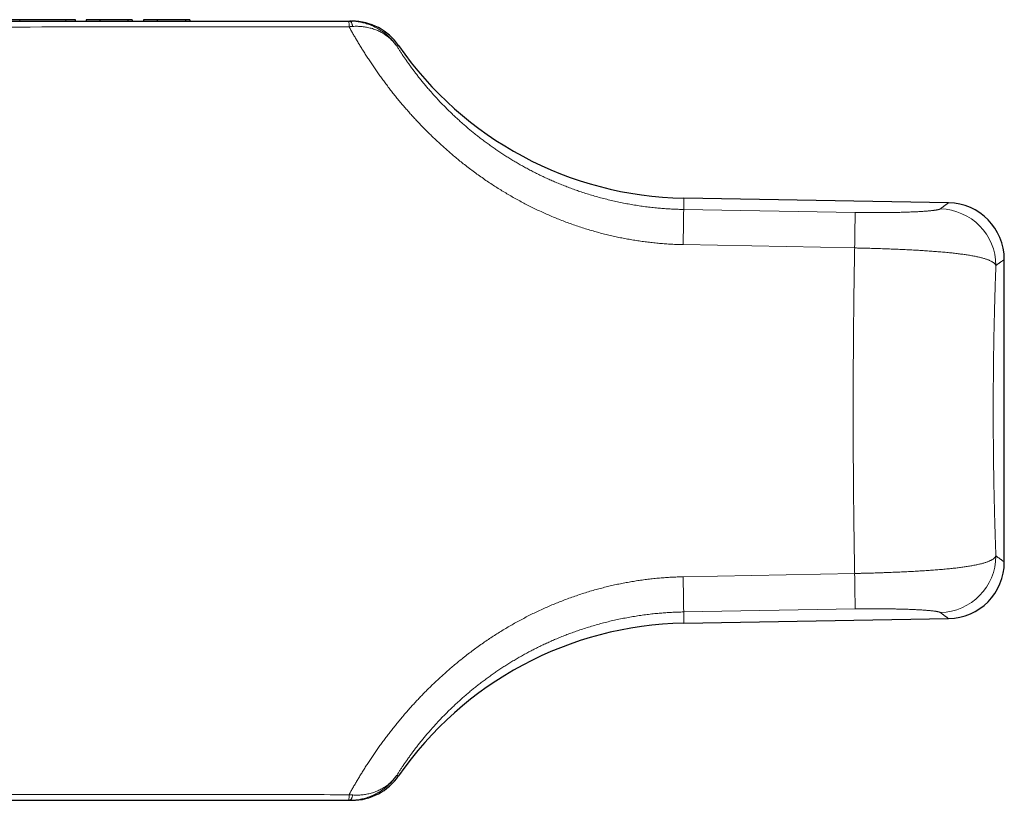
# Model space of a CAD drawing. Header units: millimetres. Extents: x 8 to 417, y 12 to 268.
# Tile 14 of 14: x 382 to 417, y 239 to 266. Entities that reach past the tile are written whole.
import ezdxf

# ---------------------------------------------------------------- set-up
doc = ezdxf.new("R2010")
doc.units = ezdxf.units.MM

msp = doc.modelspace()

# ---------------------------------------------------------------- linework, layer by layer
at = {"color": 252, "linetype": 'Continuous', "lineweight": 0}
for p, q in [((382.4, 266.189), (382.4, 266.139)), ((384.026, 266.189), (384.026, 266.139)), ((405.837, 259.491), (405.837, 259.891)), ((405.837, 259.491), (411.89, 259.386)), ((411.873, 258.134), (405.819, 258.251)), ((411.873, 246.645), (405.819, 246.527)), ((405.837, 245.287), (411.89, 245.392)), ((405.837, 245.287), (405.837, 244.887))]:
    msp.add_line(p, q, dxfattribs=at)
at = {"color": 7, "linetype": 'Continuous', "lineweight": 30}
for p, q in [((384.367, 266.139), (384.367, 266.189)), ((385.224, 266.189), (384.745, 266.189)), ((384.745, 266.189), (384.745, 266.139)), ((385.224, 266.189), (385.224, 266.139)), ((386.219, 266.189), (385.224, 266.189)), ((386.219, 266.189), (386.219, 266.139)), ((386.375, 266.189), (386.219, 266.189)), ((386.375, 266.189), (386.375, 266.139)), ((386.775, 266.189), (386.775, 266.139)), ((387.254, 266.189), (386.775, 266.189)), ((387.254, 266.189), (387.254, 266.139)), ((388.249, 266.189), (387.254, 266.189)), ((388.249, 266.189), (388.249, 266.139)), ((388.406, 266.189), (388.249, 266.189)), ((388.406, 266.189), (388.406, 266.139)), ((394.014, 266.139), (394.048, 266.139)), ((394.114, 266.138), (394.048, 266.139)), ((415.19, 259.728), (405.837, 259.891)), ((417.155, 247.05), (417.155, 257.728)), ((405.837, 244.887), (415.19, 245.051)), ((394.014, 238.639), (394.048, 238.639)), ((394.114, 238.641), (394.048, 238.639))]:
    msp.add_line(p, q, dxfattribs=at)
at = {"color": 252, "linetype": 'Continuous', "lineweight": 0, "flags": 128}
for points in [[(394.048, 266.139), (394.055, 266.139), (394.062, 266.137), (394.068, 266.133), (394.075, 266.129), (394.082, 266.123), (394.089, 266.116), (394.095, 266.107), (394.102, 266.097), (394.108, 266.086), (394.115, 266.074), (394.121, 266.06), (394.128, 266.045), (394.134, 266.029), (394.14, 266.011), (394.146, 265.993), (394.152, 265.973), (394.158, 265.952)], [(394.048, 238.639), (394.055, 238.64), (394.062, 238.642), (394.068, 238.645), (394.075, 238.65), (394.082, 238.656), (394.089, 238.663), (394.095, 238.672), (394.102, 238.682), (394.108, 238.693), (394.115, 238.705), (394.121, 238.719), (394.128, 238.734), (394.134, 238.75), (394.14, 238.767), (394.146, 238.786), (394.152, 238.806), (394.158, 238.827)]]:
    msp.add_lwpolyline(points, dxfattribs=at)
at = {"color": 252, "linetype": 'Continuous', "lineweight": 0}
for centre, radius, start, end in [((392.861, 265.964), 1.166, 358.8708, 8.6692), ((271.377, 260.763), 134.466, 358.92954, 359.45802), ((283.867, 260.543), 128.028, 358.92155, 359.48226), ((414.854, 257.508), 2.004, 0.1682, 88.7797), ((414.854, 247.27), 2.004, 271.2203, 359.8318), ((271.377, 244.015), 134.466, 0.54198, 1.07046), ((283.867, 244.235), 128.028, 0.51774, 1.07845), ((392.861, 238.815), 1.166, 351.3308, 1.1292)]:
    msp.add_arc(centre, radius, start, end, dxfattribs=at)
at = {"color": 7, "linetype": 'Continuous', "lineweight": 30}
for centre, radius, start, end in [((394.131, 264.139), 2, 34.6781, 90), ((406.055, 272.389), 12.5, 214.6781, 269), ((415.155, 257.728), 2, 359.999, 89.0014), ((415.155, 247.05), 2, 270.9987, 0.0014), ((406.055, 232.389), 12.5, 91, 145.3219), ((394.131, 240.639), 2, 270, 325.3219)]:
    msp.add_arc(centre, radius, start, end, dxfattribs=at)
for points, knots in [([(378.555, 266.139), (378.722, 266.139), (381.263, 266.139), (386.179, 266.139), (391.165, 266.139), (393.777, 266.139), (394.014, 266.139)], [0, 0, 0, 0, 0.032344, 0.493199, 0.954053, 1, 1, 1, 1]), ([(382.4, 266.189), (382.386, 266.189), (382.358, 266.189), (382.319, 266.189), (382.283, 266.189), (382.249, 266.189), (382.219, 266.189), (382.191, 266.189), (382.166, 266.189), (382.144, 266.189), (382.124, 266.189), (382.107, 266.189), (382.092, 266.189), (382.08, 266.189), (382.07, 266.189), (382.064, 266.189), (382.06, 266.189), (382.059, 266.189), (382.059, 266.189)], [0, 0, 0, 0, 0.055835, 0.111933, 0.168452, 0.22555, 0.283377, 0.341023, 0.399644, 0.459367, 0.52031, 0.583868, 0.648923, 0.715577, 0.783926, 0.85406, 0.926059, 1, 1, 1, 1]), ([(384.026, 266.189), (384.012, 266.189), (383.984, 266.189), (383.938, 266.189), (383.89, 266.189), (383.841, 266.189), (383.789, 266.189), (383.736, 266.189), (383.681, 266.189), (383.624, 266.189), (383.564, 266.189), (383.502, 266.189), (383.438, 266.189), (383.371, 266.189), (383.302, 266.189), (383.232, 266.189), (383.161, 266.189), (383.091, 266.189), (383.023, 266.189), (382.958, 266.189), (382.894, 266.189), (382.833, 266.189), (382.774, 266.189), (382.717, 266.189), (382.663, 266.189), (382.614, 266.189), (382.567, 266.189), (382.522, 266.189), (382.479, 266.189), (382.438, 266.189), (382.413, 266.189), (382.4, 266.189)], [0, 0, 0, 0, 0.0355944, 0.0705447, 0.1049885, 0.1390699, 0.1729373, 0.2061384, 0.2394233, 0.2729353, 0.3068144, 0.3419042, 0.3776556, 0.4141991, 0.451657, 0.4901425, 0.5291001, 0.5670442, 0.6040077, 0.6401007, 0.6754418, 0.7101575, 0.7443819, 0.778255, 0.8119216, 0.8427286, 0.8736011, 0.9046534, 0.9359982, 0.9677451, 1, 1, 1, 1]), ([(384.366, 266.189), (384.366, 266.189), (384.367, 266.189), (384.364, 266.189), (384.36, 266.189), (384.352, 266.189), (384.341, 266.189), (384.328, 266.189), (384.311, 266.189), (384.292, 266.189), (384.27, 266.189), (384.245, 266.189), (384.217, 266.189), (384.185, 266.189), (384.15, 266.189), (384.112, 266.189), (384.071, 266.189), (384.041, 266.189), (384.026, 266.189)], [0, 0, 0, 0, 0.033166, 0.1005605, 0.1736677, 0.2448018, 0.314049, 0.3815028, 0.447265, 0.5114451, 0.5741616, 0.6355413, 0.6985576, 0.7604219, 0.82131, 0.8814065, 0.9409036, 1, 1, 1, 1]), ([(394.048, 266.139), (394.057, 266.139), (394.074, 266.139), (394.095, 266.139), (394.111, 266.139), (394.122, 266.139), (394.129, 266.139), (394.13, 266.139), (394.131, 266.139)], [0, 0, 0, 0, 0.1666553, 0.3333112, 0.4999664, 0.6666441, 0.8333224, 1, 1, 1, 1]), ([(378.555, 238.639), (378.722, 238.639), (381.263, 238.639), (386.179, 238.639), (391.165, 238.639), (393.777, 238.639), (394.014, 238.639)], [0, 0, 0, 0, 0.032344, 0.493199, 0.954053, 1, 1, 1, 1]), ([(394.048, 238.639), (394.057, 238.639), (394.074, 238.639), (394.095, 238.639), (394.111, 238.639), (394.122, 238.639), (394.129, 238.639), (394.13, 238.639), (394.131, 238.639)], [0, 0, 0, 0, 0.1666553, 0.3333112, 0.4999664, 0.6666441, 0.8333224, 1, 1, 1, 1])]:
    msp.add_open_spline(points, degree=3, knots=knots, dxfattribs=at)
at = {"color": 252, "linetype": 'Continuous', "lineweight": 0}
for points, knots in [([(394.027, 265.941), (393.438, 265.94), (390.648, 265.938), (385.658, 265.934), (381.091, 265.93), (378.725, 265.928), (378.559, 265.928)], [0, 0, 0, 0, 0.114189, 0.541072, 0.967956, 1, 1, 1, 1]), ([(394.158, 265.952), (394.136, 265.95), (394.093, 265.947), (394.049, 265.943), (394.027, 265.941)], [0, 0, 0, 0, 0.499641, 1, 1, 1, 1]), ([(405.819, 258.251), (405.75, 258.253), (405.612, 258.256), (405.404, 258.266), (405.196, 258.279), (404.989, 258.295), (404.782, 258.315), (404.576, 258.338), (404.369, 258.365), (404.164, 258.395), (403.959, 258.429), (403.755, 258.466), (403.552, 258.506), (403.349, 258.55), (403.147, 258.597), (402.946, 258.647), (402.741, 258.703), (402.53, 258.763), (402.316, 258.829), (402.102, 258.899), (401.89, 258.972), (401.684, 259.047), (401.482, 259.125), (401.285, 259.204), (401.09, 259.287), (400.897, 259.372), (400.706, 259.46), (400.516, 259.551), (400.329, 259.645), (400.143, 259.742), (399.96, 259.841), (399.778, 259.943), (399.599, 260.048), (399.422, 260.154), (399.247, 260.263), (399.074, 260.375), (398.898, 260.491), (398.72, 260.614), (398.54, 260.743), (398.362, 260.873), (398.187, 261.006), (398.021, 261.136), (397.864, 261.263), (397.715, 261.387), (397.568, 261.513), (397.424, 261.639), (397.283, 261.766), (397.144, 261.894), (397.008, 262.023), (396.874, 262.153), (396.743, 262.283), (396.615, 262.413), (396.49, 262.544), (396.367, 262.675), (396.247, 262.807), (396.13, 262.938), (396.012, 263.073), (395.893, 263.212), (395.775, 263.354), (395.66, 263.496), (395.547, 263.637), (395.437, 263.779), (395.328, 263.922), (395.221, 264.066), (395.117, 264.209), (395.017, 264.351), (394.919, 264.492), (394.824, 264.631), (394.733, 264.769), (394.643, 264.906), (394.556, 265.042), (394.472, 265.177), (394.391, 265.31), (394.312, 265.441), (394.236, 265.57), (394.164, 265.696), (394.093, 265.82), (394.049, 265.901), (394.027, 265.941)], [0, 0, 0, 0, 0.012312, 0.024628, 0.036944, 0.04926, 0.061572, 0.073885, 0.0862, 0.098517, 0.110832, 0.123145, 0.135457, 0.147773, 0.160089, 0.172404, 0.184717, 0.198123, 0.211532, 0.224943, 0.238353, 0.251759, 0.264492, 0.277229, 0.289967, 0.302704, 0.315438, 0.328172, 0.340909, 0.353647, 0.366384, 0.379117, 0.391851, 0.404588, 0.417326, 0.430063, 0.442796, 0.456729, 0.470665, 0.484604, 0.498541, 0.512473, 0.525016, 0.537562, 0.550109, 0.562655, 0.575198, 0.58774, 0.600286, 0.612833, 0.625378, 0.637921, 0.650463, 0.663008, 0.675555, 0.6881, 0.700642, 0.714283, 0.727928, 0.741574, 0.755219, 0.76886, 0.783043, 0.797228, 0.811414, 0.825597, 0.839867, 0.85414, 0.868412, 0.882682, 0.897302, 0.911925, 0.926548, 0.941167, 0.955874, 0.970584, 0.985293, 1, 1, 1, 1]), ([(395.707, 265.261), (395.705, 265.263), (395.687, 265.29), (395.651, 265.341), (395.596, 265.41), (395.539, 265.476), (395.478, 265.541), (395.413, 265.604), (395.345, 265.664), (395.274, 265.721), (395.202, 265.775), (395.128, 265.824), (395.054, 265.87), (394.977, 265.912), (394.898, 265.951), (394.816, 265.987), (394.731, 266.02), (394.646, 266.049), (394.56, 266.074), (394.475, 266.094), (394.391, 266.11), (394.306, 266.123), (394.22, 266.132), (394.156, 266.137), (394.121, 266.138), (394.114, 266.138)], [0, 0, 0, 0, 0.005294, 0.051931, 0.098613, 0.145295, 0.191932, 0.240083, 0.288283, 0.336483, 0.384634, 0.431012, 0.477434, 0.523856, 0.570234, 0.618106, 0.666027, 0.713949, 0.761821, 0.807269, 0.852801, 0.898375, 0.943949, 0.989481, 1, 1, 1, 1]), ([(395.707, 265.261), (395.705, 265.263), (395.689, 265.286), (395.657, 265.329), (395.609, 265.388), (395.557, 265.445), (395.502, 265.499), (395.444, 265.552), (395.382, 265.602), (395.317, 265.649), (395.25, 265.693), (395.182, 265.733), (395.113, 265.769), (395.041, 265.803), (394.967, 265.833), (394.89, 265.861), (394.81, 265.885), (394.729, 265.906), (394.648, 265.923), (394.567, 265.937), (394.487, 265.946), (394.406, 265.953), (394.324, 265.956), (394.241, 265.956), (394.186, 265.953), (394.158, 265.952)], [0, 0, 0, 0, 0.005091, 0.050153, 0.095258, 0.140362, 0.185424, 0.23195, 0.278524, 0.325097, 0.371623, 0.416439, 0.461298, 0.506157, 0.550973, 0.597234, 0.643541, 0.689849, 0.736109, 0.780023, 0.824019, 0.868055, 0.912091, 0.956086, 1, 1, 1, 1]), ([(395.775, 265.277), (395.775, 265.277), (395.775, 265.277), (395.771, 265.276), (395.766, 265.275), (395.759, 265.273), (395.749, 265.271), (395.737, 265.268), (395.723, 265.265), (395.712, 265.262), (395.707, 265.261)], [0, 0, 0, 0, 0.124992, 0.249984, 0.374979, 0.499974, 0.624979, 0.749984, 0.874992, 1, 1, 1, 1]), ([(395.707, 265.261), (395.726, 265.23), (395.765, 265.169), (395.826, 265.076), (395.889, 264.98), (395.955, 264.882), (396.024, 264.782), (396.097, 264.679), (396.172, 264.575), (396.25, 264.468), (396.331, 264.36), (396.415, 264.25), (396.503, 264.138), (396.594, 264.024), (396.689, 263.909), (396.786, 263.793), (396.882, 263.683), (396.974, 263.579), (397.062, 263.481), (397.153, 263.382), (397.246, 263.283), (397.341, 263.184), (397.439, 263.085), (397.539, 262.986), (397.641, 262.886), (397.746, 262.787), (397.853, 262.687), (397.962, 262.588), (398.074, 262.489), (398.188, 262.391), (398.304, 262.293), (398.426, 262.193), (398.555, 262.09), (398.69, 261.986), (398.827, 261.882), (398.967, 261.779), (399.107, 261.68), (399.246, 261.584), (399.384, 261.491), (399.525, 261.4), (399.668, 261.31), (399.812, 261.221), (399.959, 261.134), (400.108, 261.049), (400.258, 260.966), (400.41, 260.884), (400.564, 260.804), (400.72, 260.726), (400.877, 260.65), (401.036, 260.577), (401.197, 260.505), (401.364, 260.433), (401.538, 260.362), (401.718, 260.291), (401.9, 260.223), (402.084, 260.157), (402.276, 260.092), (402.479, 260.027), (402.691, 259.964), (402.905, 259.904), (403.12, 259.849), (403.336, 259.797), (403.553, 259.749), (403.772, 259.705), (403.991, 259.665), (404.211, 259.629), (404.432, 259.597), (404.654, 259.569), (404.866, 259.547), (405.068, 259.529), (405.26, 259.515), (405.452, 259.504), (405.644, 259.496), (405.773, 259.493), (405.837, 259.491)], [0, 0, 0, 0, 0.014718, 0.029439, 0.044161, 0.058882, 0.0736, 0.088522, 0.10345, 0.118378, 0.133305, 0.148228, 0.163307, 0.178391, 0.193477, 0.20856, 0.223639, 0.236107, 0.248579, 0.261051, 0.273522, 0.28599, 0.298459, 0.310932, 0.323405, 0.335878, 0.348347, 0.360816, 0.373289, 0.385763, 0.398236, 0.410706, 0.424331, 0.43796, 0.451591, 0.465221, 0.478846, 0.491668, 0.504495, 0.517322, 0.530149, 0.542972, 0.555794, 0.568619, 0.581446, 0.594271, 0.607094, 0.619915, 0.632739, 0.645565, 0.658389, 0.671211, 0.685246, 0.699285, 0.713326, 0.727365, 0.7414, 0.757262, 0.773128, 0.788993, 0.804855, 0.820716, 0.836581, 0.852446, 0.868307, 0.884168, 0.900032, 0.915896, 0.931756, 0.945403, 0.959053, 0.972704, 0.986353, 1, 1, 1, 1]), ([(414.897, 259.512), (414.907, 259.519), (414.929, 259.535), (414.958, 259.557), (414.986, 259.578), (415.012, 259.597), (415.037, 259.615), (415.061, 259.633), (415.084, 259.65), (415.106, 259.666), (415.126, 259.681), (415.143, 259.693), (415.157, 259.704), (415.169, 259.713), (415.178, 259.719), (415.185, 259.724), (415.189, 259.727), (415.19, 259.728), (415.19, 259.728), (415.19, 259.728)], [0, 0, 0, 0, 0.055335, 0.110671, 0.166006, 0.221351, 0.276696, 0.33204, 0.39858, 0.465121, 0.531662, 0.598203, 0.664743, 0.731282, 0.797823, 0.864365, 0.930906, 0.997445, 1, 1, 1, 1]), ([(411.89, 259.386), (411.921, 259.386), (411.983, 259.385), (412.075, 259.384), (412.167, 259.382), (412.259, 259.382), (412.351, 259.381), (412.444, 259.38), (412.537, 259.38), (412.629, 259.38), (412.72, 259.38), (412.817, 259.381), (412.919, 259.381), (413.025, 259.382), (413.129, 259.384), (413.225, 259.385), (413.313, 259.387), (413.394, 259.388), (413.473, 259.39), (413.55, 259.392), (413.632, 259.395), (413.718, 259.397), (413.808, 259.401), (413.894, 259.404), (413.978, 259.408), (414.059, 259.412), (414.137, 259.416), (414.211, 259.42), (414.278, 259.425), (414.339, 259.429), (414.394, 259.433), (414.446, 259.437), (414.495, 259.441), (414.542, 259.446), (414.586, 259.45), (414.628, 259.455), (414.666, 259.46), (414.702, 259.464), (414.735, 259.469), (414.766, 259.474), (414.795, 259.48), (414.82, 259.485), (414.842, 259.49), (414.861, 259.495), (414.876, 259.501), (414.888, 259.506), (414.894, 259.51), (414.897, 259.512)], [0, 0, 0, 0, 0.019024, 0.038065, 0.057111, 0.076152, 0.095177, 0.114786, 0.134413, 0.154047, 0.173674, 0.193284, 0.217111, 0.240958, 0.264805, 0.288633, 0.308216, 0.327815, 0.347419, 0.367019, 0.386603, 0.411402, 0.436221, 0.46104, 0.485841, 0.511244, 0.536665, 0.562087, 0.587491, 0.609278, 0.63108, 0.652887, 0.67469, 0.696478, 0.718763, 0.741062, 0.763367, 0.785668, 0.807954, 0.831792, 0.855641, 0.87949, 0.903329, 0.927492, 0.951664, 0.975837, 1, 1, 1, 1]), ([(411.873, 246.645), (411.871, 246.723), (411.869, 246.88), (411.865, 247.116), (411.861, 247.345), (411.857, 247.565), (411.854, 247.776), (411.851, 247.988), (411.848, 248.201), (411.846, 248.404), (411.843, 248.595), (411.841, 248.775), (411.839, 248.955), (411.837, 249.135), (411.835, 249.316), (411.834, 249.51), (411.832, 249.719), (411.83, 249.943), (411.828, 250.167), (411.827, 250.391), (411.825, 250.625), (411.824, 250.87), (411.823, 251.124), (411.822, 251.379), (411.821, 251.635), (411.821, 251.89), (411.821, 252.145), (411.821, 252.401), (411.821, 252.657), (411.821, 252.912), (411.821, 253.167), (411.822, 253.422), (411.823, 253.677), (411.824, 253.932), (411.826, 254.186), (411.827, 254.446), (411.829, 254.711), (411.831, 254.981), (411.833, 255.251), (411.836, 255.52), (411.839, 255.778), (411.841, 256.026), (411.844, 256.264), (411.847, 256.501), (411.85, 256.737), (411.854, 256.972), (411.857, 257.207), (411.861, 257.44), (411.865, 257.673), (411.869, 257.904), (411.871, 258.057), (411.873, 258.134)], [0, 0, 0, 0, 0.021442, 0.042886, 0.064329, 0.083173, 0.102021, 0.120869, 0.139717, 0.158561, 0.174317, 0.190074, 0.20583, 0.221484, 0.237139, 0.252794, 0.272035, 0.29128, 0.310525, 0.32977, 0.349011, 0.370719, 0.392431, 0.414145, 0.435857, 0.457565, 0.479272, 0.500984, 0.522698, 0.54441, 0.566118, 0.587826, 0.609538, 0.631251, 0.652964, 0.674671, 0.697943, 0.721221, 0.7445, 0.767777, 0.791049, 0.811875, 0.832705, 0.853537, 0.874367, 0.895193, 0.916152, 0.937114, 0.958079, 0.979041, 1, 1, 1, 1]), ([(416.858, 257.514), (416.855, 257.521), (416.848, 257.535), (416.834, 257.556), (416.817, 257.576), (416.796, 257.596), (416.772, 257.616), (416.744, 257.635), (416.712, 257.654), (416.677, 257.673), (416.638, 257.691), (416.597, 257.709), (416.552, 257.725), (416.505, 257.742), (416.455, 257.758), (416.402, 257.773), (416.345, 257.788), (416.285, 257.803), (416.222, 257.818), (416.156, 257.832), (416.085, 257.846), (416.01, 257.86), (415.931, 257.873), (415.852, 257.886), (415.773, 257.898), (415.694, 257.909), (415.613, 257.92), (415.529, 257.93), (415.443, 257.941), (415.354, 257.951), (415.264, 257.96), (415.17, 257.97), (415.072, 257.979), (414.971, 257.988), (414.867, 257.997), (414.763, 258.006), (414.659, 258.014), (414.555, 258.021), (414.449, 258.029), (414.341, 258.036), (414.232, 258.043), (414.121, 258.05), (414.009, 258.056), (413.893, 258.062), (413.775, 258.069), (413.653, 258.075), (413.53, 258.08), (413.407, 258.086), (413.284, 258.091), (413.161, 258.096), (413.037, 258.101), (412.913, 258.105), (412.787, 258.109), (412.661, 258.114), (412.534, 258.117), (412.406, 258.121), (412.275, 258.124), (412.141, 258.128), (412.007, 258.131), (411.918, 258.133), (411.873, 258.134)], [0, 0, 0, 0, 0.018081, 0.03617, 0.054262, 0.072351, 0.090432, 0.108803, 0.127182, 0.145565, 0.163944, 0.182314, 0.199998, 0.217688, 0.235377, 0.253061, 0.27086, 0.288659, 0.306235, 0.323811, 0.342249, 0.360693, 0.379138, 0.397575, 0.414173, 0.430775, 0.447377, 0.463974, 0.480677, 0.497379, 0.513878, 0.530377, 0.547662, 0.564953, 0.582244, 0.599528, 0.61586, 0.632197, 0.648534, 0.664865, 0.681197, 0.697535, 0.713873, 0.730205, 0.747255, 0.764312, 0.781368, 0.798419, 0.814949, 0.831486, 0.848022, 0.864553, 0.881205, 0.897858, 0.914273, 0.930688, 0.948013, 0.965344, 0.982676, 1, 1, 1, 1]), ([(417.155, 257.728), (417.155, 257.728), (417.154, 257.728), (417.15, 257.725), (417.144, 257.72), (417.135, 257.714), (417.124, 257.706), (417.114, 257.699), (417.104, 257.692), (417.093, 257.684), (417.081, 257.675), (417.069, 257.666), (417.055, 257.656), (417.04, 257.645), (417.022, 257.632), (417.001, 257.617), (416.976, 257.599), (416.949, 257.58), (416.921, 257.559), (416.89, 257.538), (416.869, 257.522), (416.858, 257.514)], [0, 0, 0, 0, 0.064153, 0.1308713, 0.1975901, 0.2643084, 0.3310254, 0.3727968, 0.4145682, 0.4563413, 0.4981145, 0.5398507, 0.581587, 0.623325, 0.665063, 0.7208811, 0.7766994, 0.8325174, 0.8883449, 0.9441726, 1, 1, 1, 1]), ([(416.858, 257.514), (416.856, 257.456), (416.852, 257.34), (416.845, 257.164), (416.839, 256.985), (416.834, 256.805), (416.828, 256.633), (416.823, 256.47), (416.819, 256.315), (416.815, 256.16), (416.811, 256.004), (416.807, 255.849), (416.803, 255.678), (416.798, 255.494), (416.794, 255.294), (416.79, 255.094), (416.786, 254.892), (416.783, 254.687), (416.779, 254.478), (416.776, 254.266), (416.774, 254.054), (416.771, 253.84), (416.769, 253.626), (416.768, 253.411), (416.766, 253.196), (416.765, 252.981), (416.764, 252.765), (416.764, 252.549), (416.764, 252.333), (416.764, 252.127), (416.765, 251.931), (416.765, 251.745), (416.766, 251.56), (416.768, 251.374), (416.769, 251.189), (416.771, 251.003), (416.773, 250.817), (416.775, 250.632), (416.777, 250.447), (416.78, 250.262), (416.783, 250.079), (416.786, 249.896), (416.789, 249.714), (416.793, 249.53), (416.797, 249.347), (416.801, 249.164), (416.805, 248.983), (416.81, 248.805), (416.814, 248.629), (416.819, 248.454), (416.824, 248.281), (416.829, 248.108), (416.835, 247.936), (416.84, 247.766), (416.846, 247.597), (416.852, 247.43), (416.856, 247.32), (416.858, 247.265)], [0, 0, 0, 0, 0.018689, 0.0373834, 0.0560795, 0.0747737, 0.0934627, 0.1091329, 0.124804, 0.1404742, 0.1559586, 0.171444, 0.1869284, 0.2063607, 0.2257991, 0.2452396, 0.264678, 0.2841102, 0.3042096, 0.3243134, 0.3444173, 0.3645166, 0.384616, 0.4047201, 0.4248241, 0.4449235, 0.465023, 0.4851271, 0.5052312, 0.5253307, 0.5426516, 0.5599769, 0.5773036, 0.5946289, 0.6119498, 0.6294377, 0.6469286, 0.6644194, 0.6819073, 0.6994573, 0.7170074, 0.7344359, 0.7518644, 0.7697458, 0.7876303, 0.8055149, 0.8233962, 0.8409782, 0.8585646, 0.8761526, 0.893739, 0.911321, 0.9290538, 0.9467911, 0.9645299, 0.9822672, 1, 1, 1, 1]), ([(416.858, 247.265), (416.855, 247.257), (416.848, 247.243), (416.834, 247.223), (416.817, 247.202), (416.796, 247.182), (416.772, 247.163), (416.744, 247.143), (416.712, 247.124), (416.677, 247.106), (416.638, 247.088), (416.597, 247.07), (416.552, 247.053), (416.505, 247.037), (416.455, 247.021), (416.402, 247.005), (416.345, 246.99), (416.285, 246.975), (416.222, 246.961), (416.156, 246.947), (416.085, 246.933), (416.01, 246.919), (415.931, 246.906), (415.852, 246.893), (415.773, 246.881), (415.694, 246.87), (415.613, 246.859), (415.529, 246.848), (415.443, 246.838), (415.354, 246.828), (415.264, 246.819), (415.17, 246.809), (415.072, 246.8), (414.971, 246.79), (414.867, 246.781), (414.763, 246.773), (414.659, 246.765), (414.555, 246.757), (414.449, 246.75), (414.341, 246.743), (414.232, 246.736), (414.121, 246.729), (414.009, 246.723), (413.893, 246.716), (413.775, 246.71), (413.653, 246.704), (413.53, 246.698), (413.407, 246.693), (413.284, 246.688), (413.161, 246.683), (413.037, 246.678), (412.913, 246.674), (412.787, 246.669), (412.661, 246.665), (412.534, 246.661), (412.406, 246.658), (412.275, 246.654), (412.141, 246.651), (412.007, 246.648), (411.918, 246.646), (411.873, 246.645)], [0, 0, 0, 0, 0.018081, 0.03617, 0.054262, 0.072351, 0.090432, 0.108803, 0.127182, 0.145565, 0.163944, 0.182314, 0.199998, 0.217688, 0.235377, 0.253061, 0.27086, 0.288659, 0.306235, 0.323811, 0.342249, 0.360693, 0.379138, 0.397575, 0.414173, 0.430775, 0.447377, 0.463974, 0.480677, 0.497379, 0.513878, 0.530377, 0.547662, 0.564953, 0.582244, 0.599528, 0.61586, 0.632197, 0.648534, 0.664865, 0.681197, 0.697535, 0.713873, 0.730205, 0.747255, 0.764312, 0.781368, 0.798419, 0.814949, 0.831486, 0.848022, 0.864553, 0.881205, 0.897858, 0.914273, 0.930688, 0.948013, 0.965344, 0.982676, 1, 1, 1, 1]), ([(417.155, 247.05), (417.155, 247.051), (417.154, 247.051), (417.151, 247.053), (417.145, 247.057), (417.137, 247.063), (417.127, 247.07), (417.115, 247.079), (417.1, 247.09), (417.083, 247.103), (417.063, 247.117), (417.041, 247.133), (417.016, 247.15), (416.989, 247.17), (416.96, 247.191), (416.929, 247.214), (416.895, 247.238), (416.87, 247.256), (416.858, 247.265)], [0, 0, 0, 0, 0.058497, 0.120751, 0.183005, 0.245259, 0.307535, 0.369812, 0.43209, 0.494366, 0.557555, 0.620744, 0.68394, 0.747135, 0.810348, 0.873561, 0.936781, 1, 1, 1, 1]), ([(405.819, 246.527), (405.75, 246.526), (405.612, 246.522), (405.404, 246.513), (405.196, 246.5), (404.989, 246.484), (404.782, 246.464), (404.576, 246.441), (404.369, 246.414), (404.164, 246.384), (403.959, 246.35), (403.755, 246.313), (403.552, 246.273), (403.349, 246.229), (403.147, 246.182), (402.946, 246.131), (402.741, 246.076), (402.53, 246.016), (402.316, 245.95), (402.102, 245.88), (401.89, 245.807), (401.684, 245.731), (401.482, 245.654), (401.285, 245.575), (401.09, 245.492), (400.897, 245.407), (400.706, 245.318), (400.516, 245.227), (400.329, 245.133), (400.143, 245.037), (399.96, 244.937), (399.778, 244.835), (399.599, 244.731), (399.422, 244.624), (399.247, 244.515), (399.074, 244.404), (398.898, 244.287), (398.72, 244.165), (398.54, 244.036), (398.362, 243.905), (398.187, 243.772), (398.021, 243.642), (397.864, 243.515), (397.715, 243.391), (397.568, 243.266), (397.424, 243.14), (397.283, 243.013), (397.144, 242.884), (397.008, 242.756), (396.874, 242.626), (396.743, 242.496), (396.615, 242.365), (396.49, 242.234), (396.367, 242.103), (396.247, 241.972), (396.13, 241.841), (396.012, 241.706), (395.893, 241.567), (395.775, 241.425), (395.66, 241.283), (395.547, 241.142), (395.437, 240.999), (395.328, 240.856), (395.221, 240.712), (395.117, 240.569), (395.017, 240.427), (394.919, 240.287), (394.824, 240.147), (394.733, 240.01), (394.643, 239.873), (394.556, 239.736), (394.472, 239.601), (394.391, 239.468), (394.312, 239.337), (394.236, 239.209), (394.164, 239.082), (394.093, 238.958), (394.049, 238.878), (394.027, 238.838)], [0, 0, 0, 0, 0.012312, 0.024628, 0.036944, 0.04926, 0.061572, 0.073885, 0.0862, 0.098517, 0.110832, 0.123145, 0.135457, 0.147773, 0.160089, 0.172404, 0.184717, 0.198123, 0.211532, 0.224943, 0.238353, 0.251759, 0.264492, 0.277229, 0.289967, 0.302704, 0.315438, 0.328172, 0.340909, 0.353647, 0.366384, 0.379117, 0.391851, 0.404588, 0.417326, 0.430063, 0.442796, 0.456729, 0.470665, 0.484604, 0.498541, 0.512473, 0.525016, 0.537562, 0.550109, 0.562655, 0.575198, 0.58774, 0.600286, 0.612833, 0.625378, 0.637921, 0.650463, 0.663008, 0.675555, 0.6881, 0.700642, 0.714283, 0.727928, 0.741574, 0.755219, 0.76886, 0.783043, 0.797228, 0.811414, 0.825597, 0.839867, 0.85414, 0.868412, 0.882682, 0.897302, 0.911925, 0.926548, 0.941167, 0.955874, 0.970584, 0.985293, 1, 1, 1, 1]), ([(411.89, 245.392), (411.921, 245.393), (411.983, 245.394), (412.075, 245.395), (412.167, 245.396), (412.259, 245.397), (412.351, 245.398), (412.444, 245.398), (412.537, 245.399), (412.629, 245.399), (412.72, 245.398), (412.817, 245.398), (412.919, 245.397), (413.025, 245.396), (413.129, 245.395), (413.225, 245.394), (413.313, 245.392), (413.394, 245.39), (413.473, 245.388), (413.55, 245.386), (413.632, 245.384), (413.718, 245.381), (413.808, 245.378), (413.894, 245.375), (413.978, 245.371), (414.059, 245.367), (414.137, 245.363), (414.211, 245.358), (414.278, 245.354), (414.339, 245.35), (414.394, 245.346), (414.446, 245.342), (414.495, 245.337), (414.542, 245.333), (414.586, 245.328), (414.628, 245.324), (414.666, 245.319), (414.702, 245.314), (414.735, 245.309), (414.766, 245.304), (414.795, 245.299), (414.82, 245.294), (414.842, 245.289), (414.861, 245.283), (414.876, 245.278), (414.888, 245.272), (414.894, 245.269), (414.897, 245.267)], [0, 0, 0, 0, 0.019024, 0.038065, 0.057111, 0.076152, 0.095177, 0.114786, 0.134413, 0.154047, 0.173674, 0.193284, 0.217111, 0.240958, 0.264805, 0.288633, 0.308216, 0.327815, 0.347419, 0.367019, 0.386603, 0.411402, 0.436221, 0.46104, 0.485841, 0.511244, 0.536665, 0.562087, 0.587491, 0.609278, 0.63108, 0.652887, 0.67469, 0.696478, 0.718763, 0.741062, 0.763367, 0.785668, 0.807954, 0.831792, 0.855641, 0.87949, 0.903329, 0.927492, 0.951664, 0.975837, 1, 1, 1, 1]), ([(395.707, 239.518), (395.726, 239.548), (395.765, 239.609), (395.826, 239.703), (395.889, 239.799), (395.955, 239.897), (396.024, 239.997), (396.097, 240.099), (396.172, 240.204), (396.25, 240.31), (396.331, 240.419), (396.415, 240.529), (396.503, 240.641), (396.594, 240.754), (396.689, 240.869), (396.786, 240.985), (396.882, 241.096), (396.974, 241.2), (397.062, 241.298), (397.153, 241.396), (397.246, 241.495), (397.341, 241.594), (397.439, 241.694), (397.539, 241.793), (397.641, 241.893), (397.746, 241.992), (397.853, 242.091), (397.962, 242.19), (398.074, 242.289), (398.188, 242.388), (398.304, 242.486), (398.426, 242.586), (398.555, 242.688), (398.69, 242.793), (398.827, 242.897), (398.967, 242.999), (399.107, 243.099), (399.246, 243.195), (399.384, 243.288), (399.525, 243.379), (399.668, 243.469), (399.812, 243.557), (399.959, 243.644), (400.108, 243.73), (400.258, 243.813), (400.41, 243.895), (400.564, 243.975), (400.72, 244.052), (400.877, 244.128), (401.036, 244.202), (401.197, 244.274), (401.364, 244.346), (401.538, 244.417), (401.718, 244.488), (401.9, 244.556), (402.084, 244.622), (402.276, 244.687), (402.479, 244.751), (402.691, 244.815), (402.905, 244.874), (403.12, 244.93), (403.336, 244.982), (403.553, 245.03), (403.772, 245.074), (403.991, 245.114), (404.211, 245.15), (404.432, 245.182), (404.654, 245.209), (404.866, 245.232), (405.068, 245.25), (405.26, 245.264), (405.452, 245.275), (405.644, 245.283), (405.773, 245.286), (405.837, 245.287)], [0, 0, 0, 0, 0.014718, 0.029439, 0.044161, 0.058882, 0.0736, 0.088522, 0.10345, 0.118378, 0.133305, 0.148228, 0.163307, 0.178391, 0.193477, 0.20856, 0.223639, 0.236107, 0.248579, 0.261051, 0.273522, 0.28599, 0.298459, 0.310932, 0.323405, 0.335878, 0.348347, 0.360816, 0.373289, 0.385763, 0.398236, 0.410706, 0.424331, 0.43796, 0.451591, 0.465221, 0.478846, 0.491668, 0.504495, 0.517322, 0.530149, 0.542972, 0.555794, 0.568619, 0.581446, 0.594271, 0.607094, 0.619915, 0.632739, 0.645565, 0.658389, 0.671211, 0.685246, 0.699285, 0.713326, 0.727365, 0.7414, 0.757262, 0.773128, 0.788993, 0.804855, 0.820716, 0.836581, 0.852446, 0.868307, 0.884168, 0.900032, 0.915896, 0.931756, 0.945403, 0.959053, 0.972704, 0.986353, 1, 1, 1, 1]), ([(414.897, 245.267), (414.907, 245.259), (414.929, 245.243), (414.958, 245.222), (414.986, 245.201), (415.012, 245.182), (415.037, 245.164), (415.061, 245.146), (415.084, 245.129), (415.106, 245.112), (415.126, 245.098), (415.143, 245.085), (415.157, 245.075), (415.169, 245.066), (415.178, 245.059), (415.185, 245.054), (415.189, 245.052), (415.19, 245.05), (415.19, 245.051), (415.19, 245.051)], [0, 0, 0, 0, 0.055335, 0.110671, 0.166006, 0.221351, 0.276696, 0.33204, 0.39858, 0.465121, 0.531662, 0.598203, 0.664743, 0.731282, 0.797823, 0.864365, 0.930906, 0.997445, 1, 1, 1, 1]), ([(395.707, 239.518), (395.705, 239.515), (395.687, 239.488), (395.651, 239.438), (395.596, 239.369), (395.539, 239.302), (395.478, 239.237), (395.413, 239.175), (395.345, 239.114), (395.274, 239.057), (395.202, 239.004), (395.128, 238.955), (395.054, 238.909), (394.977, 238.867), (394.898, 238.827), (394.816, 238.791), (394.731, 238.759), (394.646, 238.73), (394.56, 238.705), (394.475, 238.685), (394.391, 238.668), (394.306, 238.655), (394.22, 238.646), (394.156, 238.642), (394.121, 238.641), (394.114, 238.641)], [0, 0, 0, 0, 0.0052945, 0.0519348, 0.0986199, 0.145305, 0.1919453, 0.2400995, 0.2883031, 0.3365066, 0.3846608, 0.4310419, 0.4774673, 0.5238927, 0.5702738, 0.6181497, 0.6660744, 0.713999, 0.7618749, 0.8073261, 0.8528612, 0.8984385, 0.9440157, 0.9895504, 1, 1, 1, 1]), ([(395.707, 239.518), (395.705, 239.516), (395.689, 239.493), (395.657, 239.45), (395.609, 239.391), (395.557, 239.334), (395.502, 239.279), (395.444, 239.227), (395.382, 239.177), (395.317, 239.13), (395.25, 239.086), (395.182, 239.046), (395.113, 239.009), (395.041, 238.976), (394.967, 238.945), (394.89, 238.918), (394.81, 238.893), (394.729, 238.872), (394.648, 238.855), (394.567, 238.842), (394.487, 238.832), (394.406, 238.826), (394.324, 238.823), (394.241, 238.823), (394.186, 238.825), (394.158, 238.827)], [0, 0, 0, 0, 0.005091, 0.050153, 0.095258, 0.140362, 0.185424, 0.23195, 0.278524, 0.325097, 0.371623, 0.416439, 0.461298, 0.506157, 0.550973, 0.597234, 0.643541, 0.689849, 0.736109, 0.780023, 0.824019, 0.868055, 0.912091, 0.956086, 1, 1, 1, 1]), ([(395.775, 239.501), (395.775, 239.501), (395.775, 239.502), (395.771, 239.502), (395.766, 239.504), (395.759, 239.505), (395.749, 239.508), (395.737, 239.511), (395.723, 239.514), (395.712, 239.517), (395.707, 239.518)], [0, 0, 0, 0, 0.124992, 0.249984, 0.374979, 0.499974, 0.624979, 0.749984, 0.874992, 1, 1, 1, 1]), ([(394.027, 238.838), (393.438, 238.838), (390.648, 238.841), (385.658, 238.845), (381.091, 238.848), (378.725, 238.85), (378.559, 238.85)], [0, 0, 0, 0, 0.114189, 0.541072, 0.967956, 1, 1, 1, 1]), ([(394.158, 238.827), (394.136, 238.828), (394.093, 238.831), (394.049, 238.836), (394.027, 238.838)], [0, 0, 0, 0, 0.499641, 1, 1, 1, 1])]:
    msp.add_open_spline(points, degree=3, knots=knots, dxfattribs=at)

doc.saveas('drawing.dxf')
